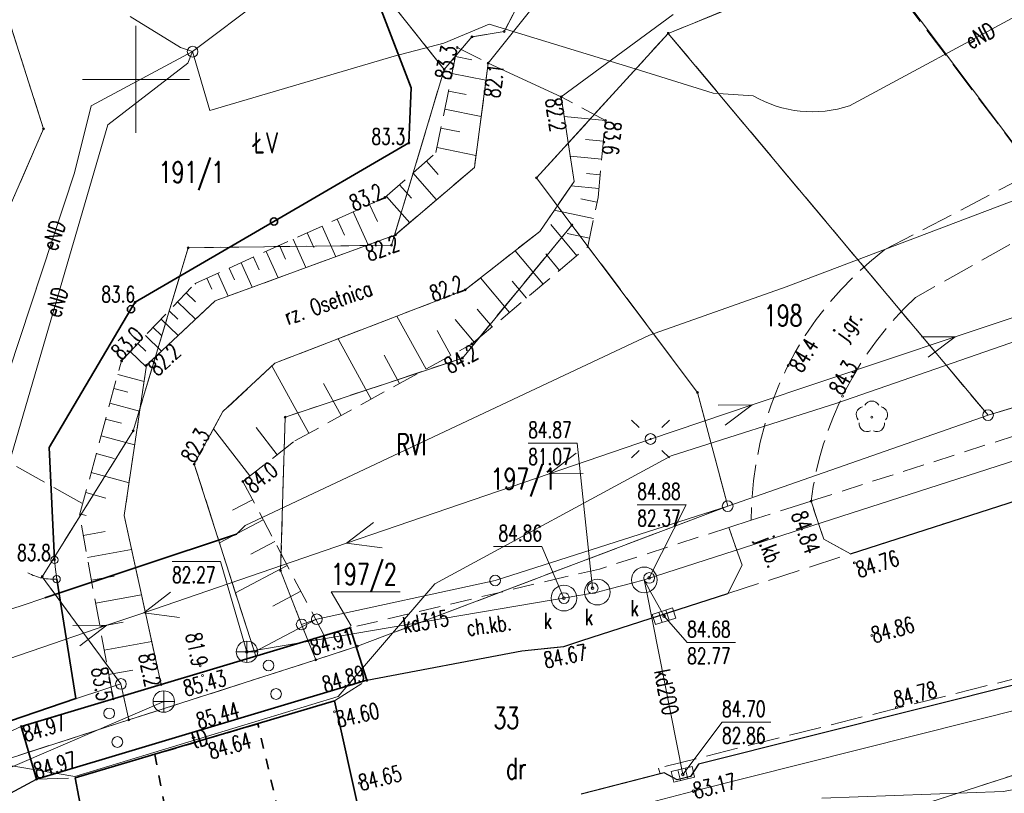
# Model space of a CAD drawing. Header units: metres. Extents: x 7395998 to 7397036, y 5813644 to 5814526.
# Tile 14 of 27: x 7396295 to 7396341, y 5814167 to 5814203. Entities that reach past the tile are written whole.
import ezdxf
from ezdxf.enums import TextEntityAlignment as Align

# ---------------------------------------------------------------- set-up
doc = ezdxf.new("R2010")
doc.units = ezdxf.units.M
doc.header["$MEASUREMENT"] = 0
for name, pattern in [('1', [0]), ('1_1', [0]), ('1_14', [1, -1]), ('1_OTKC', [1.5, 1, -0.5]), ('1_OTKJ', [2, 1.5, -0.5]), ('1_OTKK', [0]), ('1_OTKM', [0]), ('1_OTKZ_B', [1, 0.5, -0.5]), ('1_OTRK', [1.75, 1.25, -0.5]), ('1_OTRKG', [1.75, 1.25, -0.5]), ('1_OTWP', [0]), ('3_SUEP_A', [0]), ('3_SUKP', [0]), ('3_SUKS', [0]), ('3_SULO', [0]), ('3_SUPP_P', [2, 1.5, -0.5]), ('3_SUTP_A', [0]), ('3_SUWP', [0]), ('EGDE', [0]), ('EGKK', [2, 1.5, -0.5])]:
    doc.linetypes.add(name, pattern=pattern)
doc.layers.get('0').update_dxf_attribs({"color": 250, "linetype": 'CONTINUOUS', "lineweight": 100})
for name, color, linetype, lineweight in [('Dzialki', 7, 'EGDE', 18), ('Kontury', 3, 'EGKK', 18), ('Numery_dzialek', 7, 'CONTINUOUS', 9), ('Numery_konturow', 3, 'CONTINUOUS', 9), ('OTD_T_3', 7, 'CONTINUOUS', 18), ('OTK_E_T_0', 7, 'CONTINUOUS', 0), ('OTK_E_T_1', 7, 'CONTINUOUS', 0), ('OTK_L_0', 7, '1_OTKJ', 18), ('OTK_L_1', 7, '1_OTKK', 25), ('OTK_L_2', 7, '1_OTKC', 18), ('OTK_L_7', 7, '1_OTKM', 35), ('OTK_L_8', 7, 'CONTINUOUS', 35), ('OTO_L_0', 7, 'CONTINUOUS', 35), ('OTO_L_2', 7, 'CONTINUOUS', 18), ('OTR_L_1', 7, '1_OTRK', 18), ('OTR_T_0', 7, 'CONTINUOUS', 18), ('OTR_T_1', 7, 'CONTINUOUS', 18), ('OTW_E_T_0', 141, 'CONTINUOUS', 0), ('OTW_L_0', 141, '1_OTWP', 18), ('OTZ_T_0', 3, 'CONTINUOUS', 18), ('P_SUEP_L_0', 1, '3_SUPP_P', 18), ('Podzial_sekcyjny_krzyze', 7, '1', 0), ('Punkty', 7, 'CONTINUOUS', 18), ('SUE_T_3', 7, 'CONTINUOUS', 18), ('SUEP_E_T_0', 1, 'CONTINUOUS', 0), ('SUEP_L_0', 1, '3_SUEP_A', 18), ('SUK_L_5', 34, '3_SUKS', 18), ('SUK_T_0', 34, 'CONTINUOUS', 18), ('SUK_T_1', 34, 'CONTINUOUS', 18), ('SUKP_E_T_0', 34, 'CONTINUOUS', 0), ('SUKP_L_0', 34, '3_SUKP', 18), ('SUKR_T_0', 34, 'CONTINUOUS', 18), ('SUL_L_1', 7, '3_SULO', 35), ('SUP_E_T_1', 7, 'CONTINUOUS', 0), ('SUP_T_2', 7, 'CONTINUOUS', 18), ('SUP_T_4', 7, 'CONTINUOUS', 18), ('SUTP_E_T_0', 30, 'CONTINUOUS', 0), ('SUTP_L_0', 30, '3_SUTP_A', 18), ('SUTR_T_0', 30, 'CONTINUOUS', 18), ('SUWP_L_0', 5, '3_SUWP', 18)]:
    doc.layers.add(name, color=color, linetype=linetype, lineweight=lineweight)
doc.styles.get("Standard").update_dxf_attribs({"font": 'Simplex.SHX', "width": 0.75})

# ---------------------------------------------------------------- blocks, each defined once
blk = doc.blocks.new('GRO')
at = {"linetype": 'Continuous'}
blk.add_circle((0, 0), 0.045, dxfattribs=at)
blk = doc.blocks.new('GRT')
at = {"linetype": 'Continuous'}
blk.add_circle((0, 0), 0.25, dxfattribs=at)
blk = doc.blocks.new('2_OTDD')
at = {"linetype": 'Continuous'}
blk.add_circle((0, 0), 0.25, dxfattribs=at)
blk = doc.blocks.new('2_OTRS')
at = {"linetype": 'Continuous'}
blk.add_circle((0, 0), 0.045, dxfattribs=at)
blk = doc.blocks.new('2_OTRN')
at = {"linetype": 'Continuous'}
blk.add_circle((0, 0), 0.045, dxfattribs=at)
blk = doc.blocks.new('2_OTZL')
at = {"linetype": 'Continuous'}
blk.add_circle((0, 0), 0.045, dxfattribs=at)
for centre, start, end in [((-0.357, 0.116), 102.1445, 221.86), ((0, 0.375), 30.1401, 149.8599), ((0.357, 0.116), 318.14, 77.8555), ((-0.22, -0.303), 174.1482, 293.8542), ((0.22, -0.303), 246.1458, 5.8518)]:
    blk.add_arc(centre, 0.375, start, end, dxfattribs=at)
blk = doc.blocks.new('4_SUEO_W')
at = {"linetype": 'Continuous'}
for p, q in [((-0.53035, 0.53035), (-0.8839, 0.8839)), ((0.53035, 0.53035), (0.8839, 0.8839)), ((-0.53035, -0.53035), (-0.8839, -0.8839)), ((0.53035, -0.53035), (0.8839, -0.8839))]:
    blk.add_line(p, q, dxfattribs=at)
blk.add_circle((0, 0), 0.025, dxfattribs=at)
blk = doc.blocks.new('4_SUPP')
at = {"linetype": 'Continuous'}
blk.add_circle((0, 0), 0.25, dxfattribs=at)
blk = doc.blocks.new('4_SUKK')
at = {"linetype": 'Continuous'}
for p, q in [((-0.5, -0.25), (-0.5, 0.25)), ((-0.5, 0.25), (0.5, 0.25)), ((-0.175, 0.25), (-0.175, -0.25)), ((0.175, 0.25), (0.175, -0.25)), ((0.5, 0.25), (0.5, -0.25)), ((0.5, -0.25), (-0.5, -0.25))]:
    blk.add_line(p, q, dxfattribs=at)
blk = doc.blocks.new('4_SUKE')
at = {"linetype": 'Continuous'}
for p, q in [((0, -0.5), (0, 0.5)), ((-0.5, 0), (0.5, 0))]:
    blk.add_line(p, q, dxfattribs=at)
blk.add_circle((0, 0), 0.5, dxfattribs=at)
blk = doc.blocks.new('4_SUPS')
at = {"linetype": 'Continuous'}
blk.add_circle((0, 0), 0.0625, dxfattribs=at)
blk = doc.blocks.new('4_SUPW')
at = {"linetype": 'Continuous'}
blk.add_circle((0, 0), 0.25, dxfattribs=at)

msp = doc.modelspace()

# ---------------------------------------------------------------- linework, layer by layer
at = {"layer": 'Dzialki'}
for p, q in [((7396314.38, 5814200.46), (7396310.16, 5814205.8)), ((7396318.83, 5814205.42), (7396317.18, 5814202.23)), ((7396293.4, 5814204.85), (7396295.69, 5814197.69)), ((7396331.19, 5814204.73), (7396324.84, 5814202.15)), ((7396317.18, 5814202.23), (7396315.68, 5814201.99)), ((7396315.68, 5814201.99), (7396314.38, 5814200.46)), ((7396324.84, 5814202.15), (7396318.69, 5814195.4)), ((7396324.84, 5814202.15), (7396339.76, 5814184.32)), ((7396311.93, 5814192.26), (7396314.38, 5814200.46)), ((7396295.69, 5814197.69), (7396292.19, 5814189.67)), ((7396318.69, 5814195.4), (7396320.34, 5814193.2)), ((7396320.34, 5814193.2), (7396315.23, 5814186.99)), ((7396326.2, 5814185.38), (7396320.34, 5814193.2)), ((7396299.87, 5814183.59), (7396302.44, 5814192.14)), ((7396302.44, 5814192.14), (7396311.93, 5814192.26)), ((7396339.76, 5814184.32), (7396357.17, 5814189.52)), ((7396315.23, 5814186.99), (7396306.96, 5814184.23)), ((7396327.61, 5814180.07), (7396326.2, 5814185.38)), ((7396339.76, 5814184.32), (7396327.61, 5814180.07)), ((7396306.96, 5814184.23), (7396306.75, 5814177.07)), ((7396295.63, 5814176.78), (7396299.87, 5814183.59)), ((7396327.61, 5814180.07), (7396310.34, 5814173.53)), ((7396316.76, 5814176.6), (7396327.61, 5814180.07)), ((7396306.75, 5814177.07), (7396307.73, 5814174.55)), ((7396370.59, 5814177.02), (7396319.64, 5814160.67)), ((7396299.3, 5814171.77), (7396295.63, 5814176.78)), ((7396308.44, 5814174.79), (7396316.76, 5814176.6)), ((7396307.73, 5814174.55), (7396308.44, 5814174.79)), ((7396307.73, 5814174.55), (7396308.39, 5814172.9)), ((7396310.34, 5814173.53), (7396308.39, 5814172.9)), ((7396308.39, 5814172.9), (7396299.67, 5814170.09)), ((7396271.21, 5814162.5), (7396299.3, 5814171.77)), ((7396299.67, 5814170.09), (7396299.3, 5814171.77)), ((7396271.67, 5814161.07), (7396299.67, 5814170.09))]:
    msp.add_line(p, q, dxfattribs=at)
at = {"layer": 'Kontury'}
for p, q in [((7396314.38, 5814200.46), (7396310.16, 5814205.8)), ((7396318.83, 5814205.42), (7396317.18, 5814202.23)), ((7396295.69, 5814197.69), (7396293.4, 5814204.85)), ((7396331.19, 5814204.73), (7396324.84, 5814202.15)), ((7396317.18, 5814202.23), (7396315.68, 5814201.99)), ((7396315.68, 5814201.99), (7396314.38, 5814200.46)), ((7396318.69, 5814195.4), (7396324.84, 5814202.15)), ((7396324.84, 5814202.15), (7396339.76, 5814184.32)), ((7396311.93, 5814192.26), (7396314.38, 5814200.46)), ((7396292.19, 5814189.67), (7396295.69, 5814197.69)), ((7396320.34, 5814193.2), (7396318.69, 5814195.4)), ((7396320.34, 5814193.2), (7396315.23, 5814186.99)), ((7396326.2, 5814185.38), (7396320.34, 5814193.2)), ((7396299.87, 5814183.59), (7396302.44, 5814192.14)), ((7396302.44, 5814192.14), (7396311.93, 5814192.26)), ((7396339.76, 5814184.32), (7396357.17, 5814189.52)), ((7396315.23, 5814186.99), (7396306.96, 5814184.23)), ((7396327.61, 5814180.07), (7396326.2, 5814185.38)), ((7396290.93, 5814183.88), (7396297.69, 5814180.09)), ((7396306.96, 5814184.23), (7396306.75, 5814177.07)), ((7396297.69, 5814180.09), (7396299.87, 5814183.59)), ((7396295.63, 5814176.78), (7396297.69, 5814180.09)), ((7396317.26, 5814176.15), (7396327.61, 5814180.07)), ((7396306.75, 5814177.07), (7396307.73, 5814174.55)), ((7396370.59, 5814177.02), (7396319.64, 5814160.67)), ((7396299.3, 5814171.77), (7396295.63, 5814176.78)), ((7396310.34, 5814173.53), (7396317.26, 5814176.15)), ((7396307.73, 5814174.55), (7396308.39, 5814172.9)), ((7396308.39, 5814172.9), (7396310.34, 5814173.53)), ((7396299.67, 5814170.09), (7396308.39, 5814172.9)), ((7396299.67, 5814170.09), (7396299.3, 5814171.77)), ((7396271.67, 5814161.07), (7396299.67, 5814170.09))]:
    msp.add_line(p, q, dxfattribs=at)
at = {"layer": 'Numery_dzialek', "linetype": 'Continuous'}
for p, q in [((7396310.04, 5814174.48), (7396309.104, 5814176.067)), ((7396309.104, 5814176.067), (7396312.325, 5814176.067))]:
    msp.add_line(p, q, dxfattribs=at)
at = {"layer": 'OTK_L_0', "linetype": '1_OTKJ'}
for p, q in [((7396334.94, 5814192.05), (7396343.47, 5814196.49)), ((7396344.26, 5814194.25), (7396336.37, 5814189.82)), ((7396333.34, 5814177.85), (7396360.12, 5814186.44)), ((7396331.5, 5814180.31), (7396328.713, 5814179.417)), ((7396332.09, 5814178.53), (7396331.5, 5814180.31)), ((7396328.713, 5814179.417), (7396327.66, 5814179.08)), ((7396327.66, 5814179.08), (7396328.28, 5814177.32)), ((7396333.34, 5814177.85), (7396332.09, 5814178.53)), ((7396327.62, 5814175.99), (7396333.34, 5814177.85)), ((7396361.05, 5814177.05), (7396324.38, 5814167.84)), ((7396328.28, 5814177.32), (7396327.62, 5814175.99)), ((7396326.25, 5814168.03), (7396361.12, 5814176.79)), ((7396319.97, 5814173.52), (7396327.62, 5814175.99)), ((7396310.77, 5814171.94), (7396318.01, 5814173.31)), ((7396318.01, 5814173.31), (7396319.97, 5814173.52)), ((7396309.27, 5814170.98), (7396310.77, 5814171.94)), ((7396297.17, 5814167.38), (7396309.27, 5814170.98)), ((7396324.38, 5814167.84), (7396324.46, 5814167.57)), ((7396325.88, 5814167.45), (7396326.25, 5814168.03)), ((7396290.72, 5814164.81), (7396295.36, 5814167.33)), ((7396295.36, 5814167.33), (7396297.17, 5814167.38)), ((7396320.78, 5814166.62), (7396324.46, 5814167.57)), ((7396324.46, 5814167.57), (7396324.64, 5814167.62)), ((7396324.64, 5814167.62), (7396325.26, 5814167.29)), ((7396325.26, 5814167.29), (7396325.88, 5814167.45))]:
    msp.add_line(p, q, dxfattribs=at)
for centre, radius, start, end in [((7396344.525, 5814179.474), 15.812, 127.3153, 180.2065), ((7396347.208, 5814178.268), 15.84, 133.1728, 172.5939)]:
    msp.add_arc(centre, radius, start, end, dxfattribs=at)
at = {"layer": 'OTK_L_1', "linetype": '1_OTKK'}
for p, q in [((7396333.34, 5814177.85), (7396360.12, 5814186.44)), ((7396361.12, 5814176.79), (7396326.25, 5814168.03)), ((7396320.8, 5814173.8), (7396327.62, 5814175.99)), ((7396319.97, 5814173.52), (7396320.8, 5814173.8)), ((7396310.77, 5814171.94), (7396318.01, 5814173.31)), ((7396318.01, 5814173.31), (7396319.97, 5814173.52)), ((7396326.25, 5814168.03), (7396325.88, 5814167.45)), ((7396290.72, 5814164.81), (7396295.36, 5814167.33)), ((7396324.46, 5814167.57), (7396320.78, 5814166.62)), ((7396324.64, 5814167.62), (7396324.46, 5814167.57)), ((7396325.26, 5814167.29), (7396324.64, 5814167.62)), ((7396325.88, 5814167.45), (7396325.26, 5814167.29))]:
    msp.add_line(p, q, dxfattribs=at)
at = {"layer": 'OTK_L_2', "linetype": '1_OTKC'}
for p, q in [((7396358.18, 5814188.87), (7396331.5, 5814180.31)), ((7396333.34, 5814177.85), (7396360.12, 5814186.44)), ((7396331.5, 5814180.31), (7396332.09, 5814178.53)), ((7396327.66, 5814179.08), (7396321.63, 5814177.13)), ((7396328.28, 5814177.32), (7396327.66, 5814179.08)), ((7396332.09, 5814178.53), (7396333.34, 5814177.85)), ((7396321.63, 5814177.13), (7396320.03, 5814176.77)), ((7396327.62, 5814175.99), (7396328.28, 5814177.32)), ((7396320.03, 5814176.77), (7396310, 5814174.39)), ((7396320.8, 5814173.8), (7396327.62, 5814175.99)), ((7396294.64, 5814169.78), (7396310, 5814174.39)), ((7396310.77, 5814171.94), (7396310, 5814174.39)), ((7396310, 5814174.39), (7396310.77, 5814171.94)), ((7396319.97, 5814173.52), (7396320.8, 5814173.8)), ((7396310.77, 5814171.94), (7396318.01, 5814173.31)), ((7396318.01, 5814173.31), (7396319.97, 5814173.52)), ((7396310.77, 5814171.94), (7396295.36, 5814167.33)), ((7396294.64, 5814169.78), (7396286.29, 5814165.96)), ((7396290.72, 5814164.81), (7396295.36, 5814167.33))]:
    msp.add_line(p, q, dxfattribs=at)
at = {"layer": 'OTK_L_7', "linetype": '1_OTKM'}
for p, q in [((7396310, 5814174.39), (7396294.64, 5814169.78)), ((7396310.77, 5814171.94), (7396310, 5814174.39)), ((7396295.36, 5814167.33), (7396310.77, 5814171.94)), ((7396309.27, 5814170.98), (7396297.17, 5814167.38)), ((7396311.04, 5814163), (7396309.27, 5814170.98)), ((7396294.64, 5814169.78), (7396295.36, 5814167.33)), ((7396297.17, 5814167.38), (7396298.7, 5814159.26))]:
    msp.add_line(p, q, dxfattribs=at)
at = {"layer": 'OTK_L_8', "linetype": '1_OTKZ_B'}
for p, q in [((7396305.687, 5814169.914), (7396300.882, 5814168.484)), ((7396307.556, 5814161.944), (7396305.687, 5814169.914)), ((7396300.882, 5814168.484), (7396302.412, 5814160.385))]:
    msp.add_line(p, q, dxfattribs=at)
at = {"layer": 'OTO_L_0'}
for p, q in [((7396312.84, 5814199.61), (7396310.42, 5814205.92)), ((7396312.73, 5814197.03), (7396312.84, 5814199.61)), ((7396306.44, 5814193.366), (7396312.73, 5814197.03)), ((7396299.96, 5814189.59), (7396306.44, 5814193.366)), ((7396299.768, 5814189.265), (7396299.96, 5814189.59)), ((7396295.95, 5814182.81), (7396299.768, 5814189.265)), ((7396296.2, 5814177.56), (7396295.95, 5814182.81)), ((7396297.19, 5814171.09), (7396296.3, 5814176.66)), ((7396293.235, 5814169.744), (7396297.19, 5814171.09))]:
    msp.add_line(p, q, dxfattribs=at)
for centre in [(7396306.44, 5814193.366), (7396299.768, 5814189.265)]:
    msp.add_circle(centre, 0.17, dxfattribs=at)
at = {"layer": 'OTO_L_2'}
for p, q in [((7396296.25, 5814177.11), (7396296.2, 5814177.56)), ((7396294.98, 5814176.951), (7396294.958, 5814176.966)), ((7396295.055, 5814176.91), (7396294.98, 5814176.951)), ((7396296.3, 5814176.66), (7396296.25, 5814177.11)), ((7396295.129, 5814176.876), (7396295.055, 5814176.91)), ((7396295.203, 5814176.842), (7396295.129, 5814176.876)), ((7396295.287, 5814176.815), (7396295.203, 5814176.842)), ((7396295.36, 5814176.786), (7396295.287, 5814176.815)), ((7396295.454, 5814176.76), (7396295.36, 5814176.786)), ((7396295.537, 5814176.733), (7396295.454, 5814176.76)), ((7396295.629, 5814176.719), (7396295.537, 5814176.733)), ((7396295.722, 5814176.699), (7396295.629, 5814176.719)), ((7396295.814, 5814176.685), (7396295.722, 5814176.699)), ((7396295.906, 5814176.677), (7396295.814, 5814176.685)), ((7396296.008, 5814176.664), (7396295.906, 5814176.677)), ((7396296.099, 5814176.662), (7396296.008, 5814176.664)), ((7396296.199, 5814176.661), (7396296.099, 5814176.662)), ((7396296.3, 5814176.66), (7396296.199, 5814176.661))]:
    msp.add_line(p, q, dxfattribs=at)
for centre in [(7396296.2, 5814177.56), (7396296.3, 5814176.66)]:
    msp.add_circle(centre, 0.17, dxfattribs=at)
at = {"layer": 'OTR_L_1', "linetype": '1_OTRKG'}
for p, q in [((7396314, 5814196.58), (7396314.99, 5814201.49)), ((7396321.56, 5814194.49), (7396321.91, 5814198.08)), ((7396311.62, 5814194.48), (7396314, 5814196.58)), ((7396302.76, 5814190.47), (7396311.62, 5814194.48)), ((7396321.08, 5814192.19), (7396321.56, 5814194.49)), ((7396315.68, 5814187.65), (7396321.08, 5814192.19)), ((7396299.32, 5814186.86), (7396302.76, 5814190.47)), ((7396307.42, 5814183.12), (7396315.68, 5814187.65)), ((7396297.37, 5814179.65), (7396299.32, 5814186.86)), ((7396304.99, 5814181.23), (7396307.42, 5814183.12)), ((7396308.789, 5814174.027), (7396304.99, 5814181.23)), ((7396298.935, 5814171.069), (7396297.37, 5814179.65))]:
    msp.add_line(p, q, dxfattribs=at)
at = {"layer": 'OTR_L_1', "linetype": '1_OTRK'}
for p, q in [((7396314.99, 5814201.49), (7396316.44, 5814200.76)), ((7396316.44, 5814200.76), (7396315.79, 5814195.88)), ((7396321.91, 5814198.08), (7396319.84, 5814199.19)), ((7396319.84, 5814199.19), (7396320.45, 5814195.23)), ((7396315.79, 5814195.88), (7396312.11, 5814192.74)), ((7396320.45, 5814195.23), (7396318.84, 5814192.9)), ((7396312.11, 5814192.74), (7396303.69, 5814189.66)), ((7396318.84, 5814192.9), (7396315.36, 5814190.17)), ((7396315.36, 5814190.17), (7396306.48, 5814186.75)), ((7396303.69, 5814189.66), (7396300.49, 5814186.65)), ((7396300.49, 5814186.65), (7396299.45, 5814179.64)), ((7396306.48, 5814186.75), (7396304.06, 5814184.49)), ((7396304.06, 5814184.49), (7396302.72, 5814182.04)), ((7396302.72, 5814182.04), (7396305.588, 5814173.066)), ((7396299.45, 5814179.64), (7396301.179, 5814171.743)), ((7396305.588, 5814173.066), (7396308.789, 5814174.027)), ((7396301.179, 5814171.743), (7396298.935, 5814171.069))]:
    msp.add_line(p, q, dxfattribs=at)
at = {"layer": 'OTR_L_1', "linetype": '1_1'}
for p, q in [((7396314.905, 5814201.07), (7396315.673, 5814200.916)), ((7396314.745, 5814200.277), (7396316.333, 5814199.956)), ((7396314.58, 5814199.455), (7396315.401, 5814199.29)), ((7396314.408, 5814198.606), (7396316.107, 5814198.263)), ((7396321.91, 5814198.08), (7396319.982, 5814198.268)), ((7396314.231, 5814197.727), (7396315.11, 5814197.55)), ((7396321.816, 5814197.116), (7396320.975, 5814197.198)), ((7396314.048, 5814196.818), (7396315.866, 5814196.451)), ((7396321.734, 5814196.275), (7396320.267, 5814196.418)), ((7396313.55, 5814196.183), (7396314.108, 5814195.552)), ((7396312.924, 5814195.631), (7396314.029, 5814194.378)), ((7396321.663, 5814195.542), (7396321.023, 5814195.604)), ((7396312.303, 5814195.082), (7396312.851, 5814194.461)), ((7396321.6, 5814194.902), (7396320.31, 5814195.027)), ((7396311.687, 5814194.539), (7396312.774, 5814193.307)), ((7396321.512, 5814194.261), (7396320.755, 5814194.418)), ((7396310.904, 5814194.156), (7396311.265, 5814193.359)), ((7396309.396, 5814193.473), (7396309.731, 5814192.733)), ((7396310.136, 5814193.808), (7396310.832, 5814192.272)), ((7396321.354, 5814193.504), (7396319.521, 5814193.886)), ((7396308.682, 5814193.15), (7396309.328, 5814191.722)), ((7396320.576, 5814191.767), (7396319.352, 5814193.223)), ((7396307.33, 5814192.538), (7396307.931, 5814191.211)), ((7396307.994, 5814192.839), (7396308.305, 5814192.15)), ((7396321.163, 5814192.587), (7396320.122, 5814192.805)), ((7396306.69, 5814192.249), (7396306.98, 5814191.609)), ((7396305.479, 5814191.701), (7396305.748, 5814191.106)), ((7396306.073, 5814191.97), (7396306.632, 5814190.736)), ((7396318.996, 5814190.438), (7396317.687, 5814191.996)), ((7396319.762, 5814191.082), (7396319.118, 5814191.848)), ((7396304.353, 5814191.191), (7396304.603, 5814190.638)), ((7396304.906, 5814191.441), (7396305.424, 5814190.294)), ((7396303.306, 5814190.717), (7396303.539, 5814190.203)), ((7396303.82, 5814190.95), (7396304.302, 5814189.884)), ((7396317.426, 5814189.118), (7396316.072, 5814190.728)), ((7396302.754, 5814190.464), (7396302.786, 5814190.434)), ((7396318.218, 5814189.784), (7396317.552, 5814190.575)), ((7396302.342, 5814190.031), (7396302.775, 5814189.618)), ((7396301.94, 5814189.61), (7396302.783, 5814188.807)), ((7396301.549, 5814189.2), (7396301.959, 5814188.809)), ((7396313.536, 5814186.474), (7396312.18, 5814188.945)), ((7396316.621, 5814188.441), (7396315.917, 5814189.277)), ((7396300.799, 5814188.412), (7396301.187, 5814188.042)), ((7396301.169, 5814188.8), (7396301.967, 5814188.04)), ((7396315.784, 5814187.737), (7396314.901, 5814188.788)), ((7396300.438, 5814188.034), (7396301.195, 5814187.313)), ((7396314.693, 5814187.109), (7396314.058, 5814188.267)), ((7396300.088, 5814187.666), (7396300.456, 5814187.315)), ((7396310.981, 5814185.073), (7396309.437, 5814187.889)), ((7396299.731, 5814187.291), (7396300.479, 5814186.578)), ((7396312.3, 5814185.796), (7396311.577, 5814187.115)), ((7396299.315, 5814186.84), (7396299.393, 5814186.819)), ((7396308.07, 5814183.477), (7396306.344, 5814186.623)), ((7396299.148, 5814186.225), (7396300.378, 5814185.893)), ((7396309.573, 5814184.301), (7396308.749, 5814185.804)), ((7396298.972, 5814185.572), (7396299.625, 5814185.396)), ((7396298.784, 5814184.879), (7396300.172, 5814184.504)), ((7396298.585, 5814184.142), (7396299.322, 5814183.943)), ((7396298.373, 5814183.359), (7396299.939, 5814182.935)), ((7396305.321, 5814181.487), (7396303.616, 5814183.679)), ((7396306.589, 5814182.474), (7396305.603, 5814183.742)), ((7396298.148, 5814182.527), (7396298.98, 5814182.302)), ((7396297.909, 5814181.644), (7396299.676, 5814181.166)), ((7396297.655, 5814180.705), (7396298.594, 5814180.451)), ((7396305.442, 5814180.373), (7396304.505, 5814179.879)), ((7396297.388, 5814179.717), (7396297.684, 5814179.637)), ((7396305.936, 5814179.436), (7396303.896, 5814178.36)), ((7396297.543, 5814178.702), (7396298.558, 5814178.888)), ((7396306.474, 5814178.416), (7396305.363, 5814177.83)), ((7396297.731, 5814177.669), (7396299.799, 5814178.046)), ((7396307.06, 5814177.306), (7396304.641, 5814176.03)), ((7396297.923, 5814176.616), (7396298.976, 5814176.808)), ((7396307.698, 5814176.096), (7396306.381, 5814175.402)), ((7396298.119, 5814175.545), (7396300.261, 5814175.936)), ((7396298.317, 5814174.454), (7396299.408, 5814174.653)), ((7396308.392, 5814174.779), (7396305.524, 5814173.266)), ((7396298.52, 5814173.344), (7396300.74, 5814173.749)), ((7396298.726, 5814172.215), (7396299.856, 5814172.421))]:
    msp.add_line(p, q, dxfattribs=at)
msp.add_point((7396298.935, 5814171.069), dxfattribs=at)
at = {"layer": 'OTW_L_0', "linetype": '1_OTWP'}
for p, q in [((7396316.44, 5814200.76), (7396320.856, 5814206.29)), ((7396325.07, 5814203.037), (7396319.84, 5814199.19)), ((7396316.44, 5814200.76), (7396315.79, 5814195.88)), ((7396320.45, 5814195.23), (7396319.84, 5814199.19)), ((7396315.79, 5814195.88), (7396312.11, 5814192.74)), ((7396318.84, 5814192.9), (7396320.45, 5814195.23)), ((7396312.11, 5814192.74), (7396303.69, 5814189.66)), ((7396315.36, 5814190.17), (7396318.84, 5814192.9)), ((7396306.48, 5814186.75), (7396315.36, 5814190.17)), ((7396303.69, 5814189.66), (7396300.49, 5814186.65)), ((7396300.49, 5814186.65), (7396299.45, 5814179.64)), ((7396304.06, 5814184.49), (7396306.48, 5814186.75)), ((7396302.72, 5814182.04), (7396304.06, 5814184.49)), ((7396305.588, 5814173.066), (7396302.72, 5814182.04)), ((7396299.45, 5814179.64), (7396301.179, 5814171.743)), ((7396301.179, 5814171.743), (7396305.588, 5814173.066))]:
    msp.add_line(p, q, dxfattribs=at)
at = {"layer": 'OTW_L_0', "linetype": '1_14'}
msp.add_line((7396319.84, 5814199.19), (7396316.44, 5814200.76), dxfattribs=at)
at = {"layer": 'P_SUEP_L_0', "linetype": '3_SUPP_P'}
msp.add_line((7396345.06, 5814191.548), (7396324.898, 5814218.121), dxfattribs=at)
at = {"layer": 'Podzial_sekcyjny_krzyze'}
for p, q in [((7396300, 5814197.5), (7396300, 5814202.5)), ((7396297.5, 5814200), (7396302.5, 5814200))]:
    msp.add_line(p, q, dxfattribs=at)
at = {"layer": 'SUEP_L_0', "linetype": '3_SUEP_A'}
for p, q in [((7396328.607, 5814213.403), (7396341.451, 5814196.341)), ((7396307.428, 5814204.915), (7396302.643, 5814201.295)), ((7396341.497, 5814203.179), (7396333.296, 5814198.769)), ((7396302.081, 5814201.486), (7396299.728, 5814202.936)), ((7396316.483, 5814202.573), (7396314.36, 5814201.691)), ((7396323.292, 5814200.493), (7396316.483, 5814202.573)), ((7396302.643, 5814201.295), (7396297.908, 5814198.764)), ((7396302.643, 5814201.295), (7396302.081, 5814201.486)), ((7396302.428, 5814200.757), (7396302.643, 5814201.295)), ((7396303.447, 5814198.543), (7396302.643, 5814201.295)), ((7396314.36, 5814201.691), (7396312.048, 5814201.081)), ((7396312.048, 5814201.081), (7396303.447, 5814198.543)), ((7396298.687, 5814197.877), (7396302.428, 5814200.757)), ((7396326.928, 5814199.358), (7396323.292, 5814200.493)), ((7396328.799, 5814199.232), (7396326.928, 5814199.358)), ((7396297.908, 5814198.764), (7396297.13, 5814195.633)), ((7396293.765, 5814181.018), (7396298.687, 5814197.877)), ((7396297.13, 5814195.633), (7396292.506, 5814181.635)), ((7396351.33, 5814192.369), (7396338.232, 5814187.977)), ((7396338.232, 5814187.977), (7396328.75, 5814184.798)), ((7396338.232, 5814187.977), (7396336.65, 5814187.974)), ((7396336.968, 5814187.026), (7396338.232, 5814187.977)), ((7396328.75, 5814184.798), (7396324.01, 5814183.208)), ((7396328.75, 5814184.798), (7396327.169, 5814184.795)), ((7396327.487, 5814183.847), (7396328.75, 5814184.798)), ((7396324.01, 5814183.208), (7396319.28, 5814181.586)), ((7396319.28, 5814181.586), (7396320.537, 5814182.546)), ((7396319.28, 5814181.586), (7396309.821, 5814178.343)), ((7396320.861, 5814181.6), (7396319.28, 5814181.586)), ((7396309.821, 5814178.343), (7396311.078, 5814179.302)), ((7396309.821, 5814178.343), (7396300.361, 5814175.099)), ((7396311.483, 5814178.12), (7396309.821, 5814178.343)), ((7396300.361, 5814175.099), (7396301.618, 5814176.059)), ((7396300.361, 5814175.099), (7396298.637, 5814174.508)), ((7396302.024, 5814174.877), (7396300.361, 5814175.099)), ((7396298.637, 5814174.508), (7396289.177, 5814171.265)), ((7396298.637, 5814174.508), (7396297.056, 5814174.495)), ((7396297.38, 5814173.549), (7396298.637, 5814174.508))]:
    msp.add_line(p, q, dxfattribs=at)
msp.add_arc((7396331.558, 5814203.963), 5.477, 239.7544, 288.5064, dxfattribs=at)
at = {"layer": 'SUK_L_5', "linetype": '3_SUKS'}
for centre in [(7396323.72, 5814176.63), (7396321.53, 5814176.06), (7396319.97, 5814175.78)]:
    msp.add_circle(centre, 0.6, dxfattribs=at)
at = {"layer": 'SUKP_L_0', "linetype": '3_SUKP'}
for p, q in [((7396365.889, 5814190.236), (7396324.291, 5814176.814)), ((7396323.139, 5814176.479), (7396322.111, 5814176.211)), ((7396323.72, 5814176.63), (7396323.139, 5814176.479)), ((7396324.291, 5814176.814), (7396323.72, 5814176.63)), ((7396323.837, 5814176.041), (7396323.72, 5814176.63)), ((7396323.72, 5814176.63), (7396324.001, 5814176.1)), ((7396321.53, 5814176.06), (7396320.939, 5814175.954)), ((7396322.111, 5814176.211), (7396321.53, 5814176.06)), ((7396325.52, 5814167.55), (7396323.837, 5814176.041)), ((7396324.001, 5814176.1), (7396324.64, 5814174.93)), ((7396319.379, 5814175.679), (7396305.18, 5814173.27)), ((7396319.97, 5814175.78), (7396319.379, 5814175.679)), ((7396320.561, 5814175.886), (7396319.97, 5814175.78)), ((7396320.939, 5814175.954), (7396320.561, 5814175.886)), ((7396286.16, 5814164.42), (7396301.3, 5814170.95))]:
    msp.add_line(p, q, dxfattribs=at)
at = {"layer": 'SUKR_T_0', "linetype": 'Continuous', "lineweight": 0}
for p, q in [((7396318.304, 5814183.008), (7396320.584, 5814183.008)), ((7396321.31, 5814176.24), (7396320.584, 5814183.008)), ((7396323.392, 5814180.141), (7396325.672, 5814180.141)), ((7396323.95, 5814176.72), (7396325.672, 5814180.141)), ((7396316.691, 5814178.188), (7396318.944, 5814178.188)), ((7396319.97, 5814175.78), (7396318.944, 5814178.188)), ((7396301.685, 5814177.492), (7396303.938, 5814177.492)), ((7396305.18, 5814173.27), (7396303.938, 5814177.492)), ((7396324.64, 5814174.93), (7396325.719, 5814173.703)), ((7396325.719, 5814173.703), (7396327.972, 5814173.703)), ((7396325.52, 5814167.55), (7396327.348, 5814169.985)), ((7396327.348, 5814169.985), (7396329.628, 5814169.985))]:
    msp.add_line(p, q, dxfattribs=at)
at = {"layer": 'SUL_L_1', "linetype": '3_SULO'}
msp.add_line((7396295.753, 5814175.789), (7396304.692, 5814178.762), dxfattribs=at)
at = {"layer": 'SUTP_L_0', "linetype": '3_SUTP_A'}
for p, q in [((7396332.704, 5814184.884), (7396354.83, 5814192.551)), ((7396324.969, 5814182.429), (7396332.704, 5814184.884)), ((7396313.94, 5814176.443), (7396324.969, 5814182.429)), ((7396309.434, 5814171.183), (7396313.94, 5814176.443)), ((7396358.4, 5814174.91), (7396326.02, 5814166.77)), ((7396297.152, 5814167.448), (7396309.434, 5814171.183)), ((7396286.635, 5814169.213), (7396297.152, 5814167.448)), ((7396352.537, 5814169.227), (7396340.483, 5814166.741)), ((7396311.067, 5814162.883), (7396326.02, 5814166.77)), ((7396340.483, 5814166.741), (7396332.004, 5814166.431))]:
    msp.add_line(p, q, dxfattribs=at)
at = {"layer": 'SUWP_L_0', "linetype": '3_SUWP'}
for p, q in [((7396345.209, 5814195.967), (7396330.345, 5814190.317)), ((7396330.345, 5814190.317), (7396323.956, 5814188.064)), ((7396323.956, 5814188.064), (7396305.091, 5814179.162)), ((7396304.692, 5814178.762), (7396295.753, 5814175.789)), ((7396305.091, 5814179.162), (7396304.692, 5814178.762)), ((7396295.753, 5814175.789), (7396294.646, 5814175.421)), ((7396294.646, 5814175.421), (7396285.23, 5814172.373))]:
    msp.add_line(p, q, dxfattribs=at)

# ---------------------------------------------------------------- block references
at = {"layer": 'OTD_T_3'}
for p in [(7396306.187, 5814172.63), (7396306.537, 5814171.302), (7396298.752, 5814170.397), (7396299.131, 5814169.06)]:
    msp.add_blockref('2_OTDD', p, dxfattribs=at)
at = {"layer": 'OTR_T_0'}
for p, rotation in [((7396331.5, 5814180.31), 103.6354064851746), ((7396320.94, 5814173.45), 248.229001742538)]:
    msp.add_blockref('2_OTRS', p, dxfattribs=dict(at, rotation=rotation))
for p in [(7396333.52, 5814177.43), (7396310, 5814174.39), (7396334.34, 5814174.03), (7396303.11, 5814172.17), (7396310.77, 5814171.94), (7396309.27, 5814170.47), (7396335.48, 5814170.67), (7396294.64, 5814169.78), (7396303.92, 5814169.94), (7396303.3, 5814168.97), (7396295.36, 5814167.33), (7396310.41, 5814167.14)]:
    msp.add_blockref('2_OTRS', p, dxfattribs=at)
at = {"layer": 'OTR_T_1'}
for p in [(7396314.99, 5814201.49), (7396316.44, 5814200.76), (7396319.84, 5814199.19), (7396321.91, 5814198.08), (7396312.73, 5814197.03), (7396311.62, 5814194.48), (7396312.11, 5814192.74), (7396315.36, 5814190.17), (7396299.96, 5814189.59), (7396315.68, 5814187.65), (7396299.32, 5814186.86), (7396300.49, 5814186.65), (7396330.43, 5814186.64), (7396332.97, 5814185.21), (7396302.72, 5814182.04), (7396304.99, 5814181.23), (7396296.2, 5814177.56), (7396303.001, 5814172.614), (7396301.18, 5814171.74), (7396298.935, 5814171.069)]:
    msp.add_blockref('2_OTRN', p, dxfattribs=at)
at = {"layer": 'OTZ_T_0'}
msp.add_blockref('2_OTZL', (7396334.34, 5814184.23), dxfattribs=at)
at = {"layer": 'Punkty'}
for name, p in [('GRO', (7396317.18, 5814202.23)), ('GRO', (7396324.84, 5814202.15)), ('GRO', (7396315.68, 5814201.99)), ('GRO', (7396314.38, 5814200.46)), ('GRO', (7396295.69, 5814197.69)), ('GRO', (7396318.69, 5814195.4)), ('GRO', (7396320.34, 5814193.2)), ('GRO', (7396302.44, 5814192.14)), ('GRO', (7396311.93, 5814192.26)), ('GRO', (7396315.23, 5814186.99)), ('GRO', (7396326.2, 5814185.38)), ('GRO', (7396306.96, 5814184.23)), ('GRT', (7396339.76, 5814184.32)), ('GRO', (7396299.87, 5814183.59)), ('GRT', (7396327.61, 5814180.07)), ('GRO', (7396306.75, 5814177.07)), ('GRO', (7396295.63, 5814176.78)), ('GRT', (7396316.76, 5814176.6)), ('GRT', (7396307.73, 5814174.55)), ('GRT', (7396308.44, 5814174.79)), ('GRO', (7396310.34, 5814173.53)), ('GRO', (7396308.39, 5814172.9)), ('GRT', (7396299.3, 5814171.77)), ('GRO', (7396299.67, 5814170.09))]:
    msp.add_blockref(name, p, dxfattribs=at)
at = {"layer": 'SUE_T_3'}
for name in ['4_SUEO_W', '4_SUPP']:
    msp.add_blockref(name, (7396324.01, 5814183.208), dxfattribs=at)
at = {"layer": 'SUK_T_0'}
for p in [(7396305.18, 5814173.27), (7396301.3, 5814170.95)]:
    msp.add_blockref('4_SUKE', p, dxfattribs=at)
at = {"layer": 'SUK_T_1'}
for p, rotation in [((7396324.64, 5814174.93), 17.72099774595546), ((7396325.52, 5814167.55), 13.32940467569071)]:
    msp.add_blockref('4_SUKK', p, dxfattribs=dict(at, rotation=rotation))
at = {"layer": 'SUKR_T_0'}
for p in [(7396323.95, 5814176.72), (7396321.31, 5814176.24), (7396319.97, 5814175.78), (7396324.64, 5814174.93), (7396305.18, 5814173.27), (7396325.52, 5814167.55)]:
    msp.add_blockref('4_SUPS', p, dxfattribs=at)
at = {"layer": 'SUP_T_2'}
for p in [(7396302.643, 5814201.295), (7396324.01, 5814183.208)]:
    msp.add_blockref('4_SUPP', p, dxfattribs=at)
at = {"layer": 'SUP_T_4'}
for p in [(7396323.95, 5814176.72), (7396321.31, 5814176.24), (7396319.97, 5814175.78)]:
    msp.add_blockref('4_SUPW', p, dxfattribs=at)
at = {"layer": 'SUTR_T_0'}
msp.add_blockref('4_SUPS', (7396326.02, 5814166.77), dxfattribs=at)

# ---------------------------------------------------------------- texts
at = {"layer": 'Numery_dzialek', "width": 0.7}
msp.add_text('191/1', height=1, dxfattribs=at).set_placement((7396302.592, 5814195.593), align=Align.MIDDLE)
for s, p in [('198', (7396329.3, 5814189.47)), ('197/1', (7396316.55, 5814181.85)), ('33', (7396316.685, 5814170.679))]:
    msp.add_text(s, height=1, dxfattribs=at).set_placement(p, align=Align.TOP_LEFT)
msp.add_text('197/2', height=1, dxfattribs=at).set_placement((7396309.104, 5814176.4))
at = {"layer": 'Numery_konturow', "width": 0.7}
for s, p in [('ŁV', (7396305.482, 5814197.536)), ('RVI', (7396312.15, 5814183.45)), ('dr', (7396317.257, 5814168.323))]:
    msp.add_text(s, height=1, dxfattribs=at).set_placement(p, align=Align.TOP_LEFT)
at = {"layer": 'OTK_E_T_0', "lineweight": 9, "width": 0.7}
for s, rotation, p in [('j.gr.', 53.9306, (7396333.303, 5814188.452)), ('j.kb.', 289.8598, (7396329.508, 5814177.922))]:
    msp.add_text(s, height=0.75, rotation=rotation, dxfattribs=at).set_placement(p, align=Align.MIDDLE)
at = {"layer": 'OTK_E_T_1', "lineweight": 9, "width": 0.7}
msp.add_text('ch.kb.', height=0.75, rotation=7.8831, dxfattribs=at).set_placement((7396316.468, 5814174.519), align=Align.MIDDLE)
at = {"layer": 'OTR_T_0', "lineweight": 9, "width": 0.7}
for s, rotation, p in [('84.84', 289.828, (7396331.263, 5814179.931)), ('84.76', 17.616, (7396333.52, 5814177.43)), ('84.60', 12.6281, (7396309.27, 5814170.47)), ('84.97', 16.7061, (7396294.64, 5814169.78)), ('84.64', 16, (7396303.3, 5814168.97))]:
    msp.add_text(s, height=0.75, rotation=rotation, dxfattribs=at).set_placement(p, align=Align.TOP_LEFT)
for s, rotation, p in [('84.86', 15.8023, (7396334.34, 5814174.03)), ('84.65', 14.0808, (7396310.41, 5814167.14))]:
    msp.add_text(s, height=0.75, rotation=rotation, dxfattribs=at).set_placement(p, align=Align.MIDDLE_LEFT)
msp.add_text('84.91', height=0.75, rotation=16.7061, dxfattribs=at).set_placement((7396310, 5814174.39), align=Align.TOP_RIGHT)
msp.add_text('84.67', height=0.75, rotation=11.709, dxfattribs=at).set_placement((7396321.021, 5814173.273), align=Align.MIDDLE_RIGHT)
msp.add_text('85.43', height=0.75, rotation=15.3987, dxfattribs=at).set_placement((7396303.11, 5814172.17), align=Align.TOP_CENTER)
msp.add_text('84.89', height=0.75, rotation=16.6549, dxfattribs=at).set_placement((7396310.77, 5814171.94), align=Align.RIGHT)
for s, rotation, p in [('84.78', 14.6714, (7396335.48, 5814170.67)), ('84.97', 16.6549, (7396295.36, 5814167.33))]:
    msp.add_text(s, height=0.75, rotation=rotation, dxfattribs=at).set_placement(p)
msp.add_text('85.44', height=0.75, rotation=16.3774, dxfattribs=at).set_placement((7396303.92, 5814169.94), align=Align.CENTER)
at = {"layer": 'OTR_T_1', "lineweight": 9, "width": 0.7}
for s, rotation, p in [('83.3', 78.6003, (7396314.99, 5814201.49)), ('83.2', 24.3513, (7396311.62, 5814194.48)), ('82.2', 21.0634, (7396315.36, 5814190.17))]:
    msp.add_text(s, height=0.75, rotation=rotation, dxfattribs=at).set_placement(p, align=Align.RIGHT)
for s, rotation, p in [('82.1', 82.4131, (7396316.44, 5814200.76)), ('82.2', 20.0923, (7396312.11, 5814192.74)), ('84.2', 28.7415, (7396315.68, 5814187.65)), ('82.2', 282.3579, (7396301.18, 5814171.74)), ('83.5', 280.3345, (7396298.935, 5814171.069))]:
    msp.add_text(s, height=0.75, rotation=rotation, dxfattribs=at).set_placement(p, align=Align.TOP_RIGHT)
for s, rotation, p in [('82.2', 278.757, (7396319.84, 5814199.19)), ('82.2', 43.2475, (7396300.49, 5814186.65)), ('84.4', 59.0109, (7396330.43, 5814186.64)), ('84.0', 37.875, (7396304.99, 5814181.23))]:
    msp.add_text(s, height=0.75, rotation=rotation, dxfattribs=at).set_placement(p, align=Align.TOP_LEFT)
for s, p in [('83.3', (7396312.563, 5814196.961)), ('83.6', (7396299.96, 5814189.59)), ('83.8', (7396296.029, 5814177.526))]:
    msp.add_text(s, height=0.75, dxfattribs=at).set_placement(p, align=Align.RIGHT)
for s, rotation, p in [('83.6', 264.4317, (7396321.91, 5814198.08)), ('83.0', 46.3813, (7396299.32, 5814186.86)), ('84.3', 62.3046, (7396332.97, 5814185.21)), ('82.3', 61.3241, (7396302.72, 5814182.04))]:
    msp.add_text(s, height=0.75, rotation=rotation, dxfattribs=at).set_placement(p)
msp.add_text('81.9', height=0.75, rotation=282.1534, dxfattribs=at).set_placement((7396303.001, 5814172.614), align=Align.MIDDLE_RIGHT)
at = {"layer": 'OTW_E_T_0', "lineweight": 9, "width": 0.7}
msp.add_text('rz. Osetnica', height=0.75, rotation=19.3348, dxfattribs=at).set_placement((7396308.964, 5814189.604), align=Align.MIDDLE)
at = {"layer": 'SUEP_E_T_0', "lineweight": 9, "width": 0.7}
for rotation, p in [(28.2657, (7396339.39, 5814202.046)), (70.9744, (7396296.167, 5814192.713)), (73.4956, (7396296.299, 5814189.594))]:
    msp.add_text('eND', height=0.75, rotation=rotation, dxfattribs=at).set_placement(p, align=Align.MIDDLE)
at = {"layer": 'SUKP_E_T_0', "lineweight": 9, "width": 0.7}
for s, rotation, p in [('kd315', 9.63, (7396313.523, 5814174.686)), ('kd200', 281.2128, (7396324.758, 5814171.392))]:
    msp.add_text(s, height=0.75, rotation=rotation, dxfattribs=at).set_placement(p, align=Align.MIDDLE)
at = {"layer": 'SUKR_T_0', "lineweight": 9, "width": 0.7}
for s, p in [('84.87', (7396318.304, 5814184.008)), ('81.07', (7396318.304, 5814182.758)), ('84.88', (7396323.392, 5814181.141)), ('82.37', (7396323.392, 5814179.891)), ('82.27', (7396301.685, 5814177.242)), ('84.68', (7396325.719, 5814174.703)), ('82.77', (7396325.719, 5814173.453)), ('84.70', (7396327.348, 5814170.985)), ('82.86', (7396327.348, 5814169.735))]:
    msp.add_text(s, height=0.75, dxfattribs=at).set_placement(p, align=Align.TOP_LEFT)
msp.add_text('84.86', height=0.75, dxfattribs=at).set_placement((7396318.944, 5814178.438), align=Align.RIGHT)
at = {"layer": 'SUP_E_T_1', "lineweight": 9, "width": 0.7}
for p in [(7396323.087, 5814174.94), (7396319.03, 5814174.34), (7396320.954, 5814174.521)]:
    msp.add_text('k', height=0.75, dxfattribs=at).set_placement(p)
at = {"layer": 'SUTP_E_T_0', "lineweight": 9, "width": 0.7}
msp.add_text('tD', height=0.75, rotation=16.9156, dxfattribs=at).set_placement((7396302.963, 5814169.215), align=Align.MIDDLE)
at = {"layer": 'SUTR_T_0', "lineweight": 9, "width": 0.7}
msp.add_text('83.17', height=0.75, rotation=14.1112, dxfattribs=at).set_placement((7396326.02, 5814166.77), align=Align.MIDDLE_LEFT)

doc.saveas('drawing.dxf')
